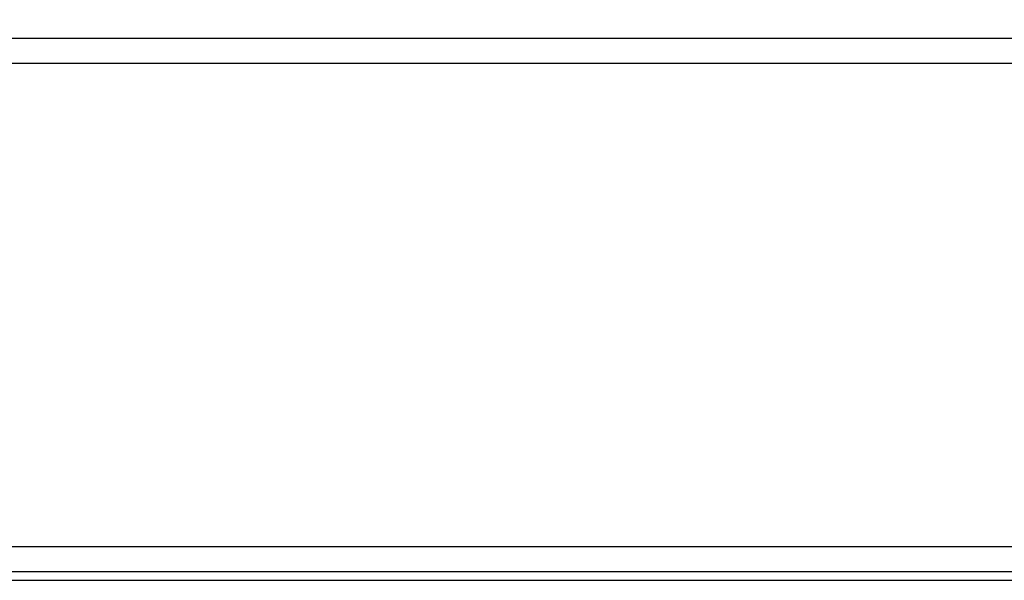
# Model space of a CAD drawing. Header units: millimetres. Extents: x 0 to 900, y -30 to 196.
# Tile 64 of 68: x 787 to 844, y 54 to 86. Entities that reach past the tile are written whole.
import ezdxf

# ---------------------------------------------------------------- set-up
doc = ezdxf.new("R2010")
doc.units = ezdxf.units.MM
doc.header["$MEASUREMENT"] = 0
doc.layers.add('Predefinito', color=5, linetype='Continuous')

# ---------------------------------------------------------------- blocks, each defined once
blk = doc.blocks.new('(#4957) MENSOLA_INTELIGENTE')
at = {"layer": 'Predefinito', "extrusion": (0, 1, 0)}
for points in [[(-450, -74.929), (-897.956, -74.929)], [(-898.279, -76.842), (-450, -76.842)], [(-450, -74.929), (-897.956, -74.929)], [(-898.279, -75.408), (-450, -75.408)], [(-450, -105.898), (-897.274, -105.898)], [(-897.274, -104.463), (-450, -104.463)]]:
    blk.add_lwpolyline(points, dxfattribs=at)
at = {"layer": 'Predefinito'}
for points in [[(898.4, 81.986), (1.6, 81.986)], [(898.4, 81.548), (1.6, 81.548)], [(897.074, 34.114), (2.926, 34.114)], [(450, 34.136), (897.114, 34.136)], [(897.114, 32.701), (450, 32.701)], [(897.074, 32.614), (2.926, 32.614)]]:
    blk.add_lwpolyline(points, dxfattribs=at)

msp = doc.modelspace()

# ---------------------------------------------------------------- block references
at = {"layer": 'Predefinito', "extrusion": (0, -1, 0)}
for p in [(0, 1061.537, 20.473), (0, 1741.537, 20.473), (0, 1401.537, 20.473), (0, 381.537, 20.473), (0, 721.537, 20.473)]:
    msp.add_blockref('(#4957) MENSOLA_INTELIGENTE', p, dxfattribs=at)

doc.saveas('drawing.dxf')
